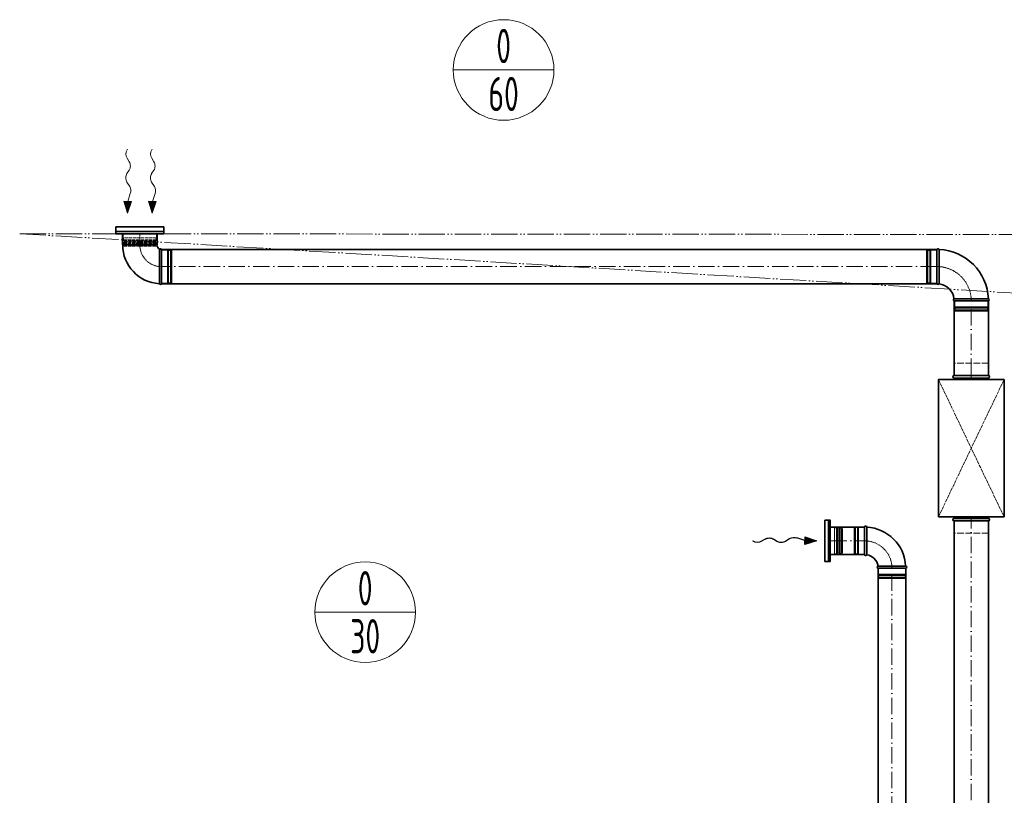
# Model space of a CAD drawing. Header units: millimetres. Extents: x -118717 to 8962, y 22910 to 145283.
# Tile 181 of 193: x 867 to 4456, y 77274 to 80103. Entities that reach past the tile are written whole.
import ezdxf
from ezdxf.enums import TextEntityAlignment as Align

# ---------------------------------------------------------------- set-up
doc = ezdxf.new("R2010")
doc.units = ezdxf.units.MM
for name, pattern in [('ACAD_ISO02W100', [15, 12, -3]), ('ACAD_ISO05W100', [33, 24, -3, 0, -3, 0, -3]), ('ACAD_ISO10W100', [18, 12, -3, 0, -3])]:
    doc.linetypes.add(name, pattern=pattern)
for name, color, linetype, lineweight in [('VZT_05 ETA (ODVOD) - OBRYS', 6, 'Continuous', 35), ('VZT_06 ETA (ODVOD) - OSA', 6, 'ACAD_ISO10W100', 5), ('VZT_30 DISTRIBUČNÍ PRVKY - OBRYS', 1, 'Continuous', 35), ('VZT_33 DISTRIBUČNÍ PRVKY - SKRYTÉ', 8, 'ACAD_ISO02W100', 5), ('VZT_35 TLUMIČE HLUKU - OBRYS', 1, 'Continuous', 35), ('VZT_36 TLUMIČE HLUKU - OSA', 1, 'ACAD_ISO10W100', 5), ('VZT_37 TLUMIČE HLUKU - DETAIL', 8, 'ACAD_ISO02W100', 5), ('VZT_50 POPIS - OBECNE', 7, 'Continuous', 13), ('VZT_52 POPIS - DISTRIBUCE', 7, 'Continuous', 5), ('VZT_POŽADAVKY NA STAVBU - PODHLEDY', 4, 'ACAD_ISO05W100', 5)]:
    doc.layers.add(name, color=color, linetype=linetype, lineweight=lineweight)
doc.layers.add('VZT_07 ETA (ODVOD) - NETISK', color=8, linetype='ACAD_ISO02W100', lineweight=5, plot=False)
doc.layers.add('VZT_39 TLUMIČE HLUKU - NETISK', color=8, linetype='ACAD_ISO02W100', lineweight=5, plot=False)
doc.styles.add('JS', font='isocp.shx', dxfattribs={"width": 0.6, "height": 125})

msp = doc.modelspace()

# ---------------------------------------------------------------- linework, layer by layer
at = {"lineweight": 13}
for p, q in [((1258.1, 79628), (1259.9, 79631.1)), ((1348.1, 79628), (1349.9, 79631.1))]:
    msp.add_line(p, q, dxfattribs=at)
at = {"color": 0, "lineweight": 13}
for p, q in [((1266.3, 79584.9), (1258.2, 79597.9)), ((1356.3, 79584.9), (1348.2, 79597.9)), ((1257.9, 79542), (1265.9, 79553.9)), ((1347.9, 79542), (1355.9, 79553.9)), ((1267.9, 79494.5), (1257.5, 79511)), ((1357.9, 79494.5), (1347.5, 79511)), ((1260.5, 79440.5), (1270.2, 79469.1)), ((1350.5, 79440.5), (1360.2, 79469.1)), ((1259.9, 79397.5), (1246.5, 79440.6)), ((1246.5, 79440.6), (1260.5, 79440.5)), ((1274.4, 79440.3), (1259.9, 79397.5)), ((1274.4, 79440.3), (1260.5, 79440.5)), ((1349.9, 79397.5), (1336.5, 79440.6)), ((1336.5, 79440.6), (1350.5, 79440.5)), ((1364.4, 79440.3), (1349.9, 79397.5)), ((1364.4, 79440.3), (1350.5, 79440.5))]:
    msp.add_line(p, q, dxfattribs=at)
at = {"color": 8, "lineweight": 5}
for points in [[(1365.9, 79322.5), (1243.9, 79322.5)], [(3821.3, 78251), (3836.3, 78251), (3836.3, 78154), (3821.3, 78154)], [(3821.3, 78251), (3821.3, 78154)], [(3844.2, 78250), (3844.2, 78202.5)], [(3846.9, 78248.1), (3846.9, 78202.5)], [(3850.5, 78246.4), (3850.5, 78202.5)], [(3862.2, 78247.2), (3862.2, 78202.5)], [(3862.4, 78246.3), (3866.3, 78247.7), (3866.3, 78202.5)], [(3844.2, 78155), (3844.2, 78202.5)], [(3846.9, 78157), (3846.9, 78202.5)], [(3850.5, 78158.6), (3850.5, 78202.5)], [(3862.2, 78157.9), (3862.2, 78202.5)], [(3862.4, 78158.8), (3866.3, 78157.4), (3866.3, 78202.5)]]:
    msp.add_lwpolyline(points, dxfattribs=at)
for points in [[(3836.3, 78250), (3844.2, 78250, -0.291473), (3846.6, 78248.5, -0.291473)], [(3856.2, 78254.7), (3854.8, 78248.7, 0.058981), (3854.7, 78248.1), (3854.7, 78202.5)], [(3856.2, 78254.7), (3857.6, 78248.9, -0.060863), (3857.7, 78248.3), (3857.7, 78202.5)], [(3856.2, 78150.4), (3854.8, 78156.4, -0.058981), (3854.7, 78157), (3854.7, 78202.5)], [(3856.2, 78150.4), (3857.6, 78156.1, 0.060863), (3857.7, 78156.8), (3857.7, 78202.5)], [(3836.3, 78155), (3844.2, 78155, 0.291473), (3846.6, 78156.6, 0.291473)]]:
    msp.add_lwpolyline(points, format="xyb", dxfattribs=at)
for centre, radius, start, end in [((3850.1, 78250.3), 3.88, 207.4993, 276.6735), ((3856.9, 78238.2), 10.5, 59.7176, 127.8378), ((3850.1, 78154.8), 3.88, 83.3265, 152.5007), ((3856.9, 78166.9), 10.5, 232.1622, 300.2824)]:
    msp.add_arc(centre, radius, start, end, dxfattribs=at)
at = {"color": 0, "lineweight": 13, "extrusion": (0, 0, -1)}
for centre, start_param, end_param in [((1267.7, 79613.2), 0.766537, 2.320574), ((1357.7, 79613.2), 0.766537, 2.320574), ((1256.8, 79569.5), 3.908129, 5.516649), ((1346.8, 79569.5), 3.908129, 5.516649), ((1267.1, 79526.4), 0.766537, 2.375056), ((1357.1, 79526.4), 0.766537, 2.375056), ((1258.4, 79479.1), 3.908129, 5.191299), ((1348.4, 79479.1), 3.908129, 5.191299)]:
    msp.add_ellipse(centre, major_axis=(-0.3, -21.5), ratio=0.625, start_param=start_param, end_param=end_param, dxfattribs=at)
at = {"color": 0, "lineweight": 13}
for points in [[(1274.4, 79440.3), (1246.5, 79440.6), (1259.9, 79397.5)], [(1364.4, 79440.3), (1336.5, 79440.6), (1349.9, 79397.5)]]:
    msp.add_solid(points, dxfattribs=at)
at = {"layer": 'VZT_05 ETA (ODVOD) - OBRYS'}
for p, q in [((1241.4, 79322.5), (1368.4, 79322.5)), ((1241.4, 79282.5), (1241.4, 79322.5)), ((1368.4, 79282.5), (1368.4, 79322.5)), ((1242.4, 79281.5), (1367.4, 79281.5)), ((1383.9, 79265), (1383.9, 79140)), ((4210.3, 79140), (4210.3, 79265)), ((4397.8, 79077.5), (4272.8, 79077.5)), ((3946.3, 78152.5), (3946.3, 78252.5)), ((3954.3, 78252.5), (3954.3, 78202.4)), ((4096.3, 78102.5), (3996.3, 78102.5)), ((4096.3, 78110.5), (4046.2, 78110.5))]:
    msp.add_line(p, q, dxfattribs=at)
for points in [[(1383.9, 79265), (4210.3, 79265)], [(1383.9, 79140), (4210.3, 79140)], [(4272.8, 79077.5), (4272.8, 78807.7)], [(4397.8, 79077.5), (4397.8, 78807.7)], [(4272.8, 78275.2), (4272.8, 76355.6)], [(4397.8, 78275.2), (4397.8, 76355.6)], [(3946.3, 78252.5), (3821.3, 78252.5)], [(3946.3, 78152.5), (3821.3, 78152.5)], [(3996.3, 78102.5), (3996.3, 76308.8)], [(4096.3, 78102.5), (4096.3, 76308.8)]]:
    msp.add_lwpolyline(points, dxfattribs=at)
for centre, radius, start, end in [((1242.4, 79282.5), 1, 180, 270), ((1383.9, 79281.5), 141.5, 180, 266.8631), ((1367.4, 79282.5), 1, 270, 0), ((1383.9, 79281.5), 16.5, 180, 246.1907), ((1380.1, 79263.3), 4.17, 23.4678, 132.7229), ((4214.2, 79263.3), 4.17, 21.1072, 156.5322), ((4210.3, 79077.5), 187.5, 2.3607, 87.6393), ((1380.1, 79141.6), 4.17, 200.3309, 336.5322), ((4214.2, 79141.6), 4.17, 203.4678, 329.7019), ((4210.3, 79077.5), 62.5, 6.8302, 83.1698), ((4274.5, 79081.3), 4.17, 120.2981, 246.5322), ((4396.2, 79081.3), 4.17, 293.4678, 68.8928), ((3950.3, 78252.5), 4, 0, 180), ((3946.3, 78102.5), 150, 3.0572, 86.9428), ((3950.3, 78152.5), 4, 180, 350.8522), ((3946.3, 78102.5), 50, 9.1478, 80.8522), ((3996.3, 78106.5), 4, 99.1478, 270), ((4096.3, 78106.5), 4, 270, 90)]:
    msp.add_arc(centre, radius, start, end, dxfattribs=at)
for points, knots in [([(1377.2, 79266.4), (1377.2, 79266.4), (1377.2, 79265.9), (1377.1, 79263.9), (1376.9, 79261.7), (1376.7, 79255.5), (1376.6, 79251.5), (1376.4, 79240.7), (1376.4, 79233.5), (1376.3, 79217.7), (1376.3, 79209.4), (1376.2, 79192.9), (1376.2, 79184.8), (1376.2, 79169.8), (1376.2, 79163.1), (1376.2, 79151.8), (1376.2, 79147.4), (1376.2, 79141.6), (1376.2, 79140.2), (1376.2, 79140.2)], [197.702813, 197.702813, 197.702813, 197.702813, 209.733369, 209.733369, 228.63381, 228.63381, 247.962689, 247.962689, 273.396832, 273.396832, 298.447199, 298.447199, 323.101867, 323.101867, 347.591906, 347.591906, 372.010558, 372.010558, 395.3015, 395.3015, 395.3015, 395.3015]), ([(4217.8, 79139.5), (4217.8, 79139.5), (4217.8, 79141.1), (4217.8, 79147.2), (4217.9, 79151.7), (4217.9, 79163.1), (4217.9, 79169.9), (4218, 79184.9), (4218, 79193), (4218, 79209.3), (4218, 79217.5), (4218, 79232.7), (4218, 79239.6), (4218.1, 79251.4), (4218.1, 79256.1), (4218.1, 79262.7), (4218.1, 79264.5), (4218.1, 79264.8), (4218.1, 79264.8), (4218.1, 79264.8)], [0, 0, 0, 0, 24.235852, 24.235852, 48.531845, 48.531845, 73.024415, 73.024415, 97.570898, 97.570898, 122.078339, 122.078339, 146.53579, 146.53579, 170.957495, 170.957495, 195.359468, 195.359468, 197.168246, 197.168246, 197.168246, 197.168246]), ([(4272.4, 79084.9), (4272.4, 79084.9), (4272.5, 79084.9), (4272.8, 79084.9), (4273.1, 79084.9), (4274.1, 79084.9), (4274.9, 79084.9), (4278.1, 79084.9), (4281.2, 79084.9), (4290.1, 79085), (4296.3, 79085), (4310.4, 79085.1), (4318.3, 79085.1), (4334.5, 79085.1), (4342.7, 79085.1), (4358.6, 79085.1), (4366, 79085.1), (4379.2, 79085.2), (4384.8, 79085.2), (4391.8, 79085.2), (4393.9, 79085.2), (4396.9, 79085.2), (4397.7, 79085.2), (4397.7, 79085.2)], [197.067977, 197.067977, 197.067977, 197.067977, 201.792196, 201.792196, 209.190204, 209.190204, 218.040239, 218.040239, 237.760854, 237.760854, 262.206108, 262.206108, 286.831239, 286.831239, 311.323072, 311.323072, 335.946087, 335.946087, 360.704397, 360.704397, 377.088273, 377.088273, 394.105327, 394.105327, 394.105327, 394.105327]), ([(3954.3, 78151.9), (3954.3, 78151.9), (3954.3, 78153), (3954.3, 78157.5), (3954.3, 78161), (3954.3, 78169.8), (3954.3, 78175.2), (3954.3, 78187.1), (3954.3, 78193.6), (3954.3, 78200.9), (3954.3, 78201.6), (3954.3, 78202.4)], [157.874915, 157.874915, 157.874915, 157.874915, 176.103874, 176.103874, 195.460379, 195.460379, 215.101284, 215.101284, 234.82164, 234.82164, 237.034743, 237.034743, 237.034743, 237.034743]), ([(4046.2, 78110.5), (4039.8, 78110.5), (4033.5, 78110.5), (4021.5, 78110.5), (4015.9, 78110.5), (4006.4, 78110.5), (4002.6, 78110.5), (3997.3, 78110.5), (3995.9, 78110.5), (3995.7, 78110.5), (3995.7, 78110.5), (3995.7, 78110.5)], [78.71119, 78.71119, 78.71119, 78.71119, 97.804615, 97.804615, 117.523893, 117.523893, 137.264303, 137.264303, 156.831737, 156.831737, 157.874915, 157.874915, 157.874915, 157.874915])]:
    msp.add_open_spline(points, degree=3, knots=knots, dxfattribs=at)
at = {"layer": 'VZT_06 ETA (ODVOD) - OSA', "ltscale": 0.3}
for points in [[(1304.9, 79322.5), (1304.9, 79281.5, 0.414214), (1383.9, 79202.5), (1383.9, 79202.5)], [(4210.3, 79202.5), (4210.3, 79202.5, -0.414214), (4335.3, 79077.5), (4335.3, 79077.5)], [(3946.3, 78202.5), (3946.3, 78202.5, -0.414214), (4046.3, 78102.5), (4046.3, 78102.5)]]:
    msp.add_lwpolyline(points, format="xyb", dxfattribs=at)
at = {"layer": 'VZT_06 ETA (ODVOD) - OSA', "ltscale": 5}
for points in [[(4210.3, 79202.5), (1383.9, 79202.5)], [(4335.3, 78807.7), (4335.3, 79077.5)], [(4335.3, 76355.6), (4335.3, 78275.2)], [(3821.3, 78202.5), (3946.3, 78202.5)], [(4046.3, 76308.8), (4046.3, 78102.5)]]:
    msp.add_lwpolyline(points, dxfattribs=at)
at = {"layer": 'VZT_07 ETA (ODVOD) - NETISK', "ltscale": 0.4}
for p, q in [((1383.9, 79262.5), (1405.9, 79262.5)), ((1405.9, 79262.5), (1405.9, 79142.5)), ((1405.9, 79261.5), (1409.4, 79261.5)), ((1409.4, 79263.5), (1409.4, 79141.5)), ((1409.4, 79263.5), (1409.9, 79263.5)), ((1409.9, 79263.5), (1409.9, 79141.5)), ((1409.9, 79261.5), (1416.9, 79261.5)), ((1416.9, 79263.5), (1416.9, 79141.5)), ((1416.9, 79263.5), (1417.4, 79263.5)), ((1417.4, 79263.5), (1417.4, 79141.5)), ((1417.4, 79261.5), (1417.9, 79261.5)), ((1417.9, 79262.5), (1417.9, 79142.5)), ((1417.9, 79262.5), (1421.9, 79262.5)), ((1421.9, 79262.5), (1421.9, 79142.5)), ((4172.3, 79142.5), (4172.3, 79262.5)), ((4176.3, 79262.5), (4172.3, 79262.5)), ((4176.3, 79142.5), (4176.3, 79262.5)), ((4176.8, 79261.5), (4176.3, 79261.5)), ((4176.8, 79141.5), (4176.8, 79263.5)), ((4177.3, 79263.5), (4176.8, 79263.5)), ((4177.3, 79141.5), (4177.3, 79263.5)), ((4184.3, 79261.5), (4177.3, 79261.5)), ((4184.3, 79141.5), (4184.3, 79263.5)), ((4184.8, 79263.5), (4184.3, 79263.5)), ((4184.8, 79141.5), (4184.8, 79263.5)), ((4188.3, 79261.5), (4184.8, 79261.5)), ((4188.3, 79142.5), (4188.3, 79262.5)), ((4210.3, 79262.5), (4188.3, 79262.5)), ((1383.9, 79142.5), (1405.9, 79142.5)), ((1405.9, 79143.5), (1409.4, 79143.5)), ((1409.4, 79141.5), (1409.9, 79141.5)), ((1409.9, 79143.5), (1416.9, 79143.5)), ((1416.9, 79141.5), (1417.4, 79141.5)), ((1417.4, 79143.5), (1417.9, 79143.5)), ((1417.9, 79142.5), (1421.9, 79142.5)), ((4176.3, 79142.5), (4172.3, 79142.5)), ((4176.8, 79143.5), (4176.3, 79143.5)), ((4177.3, 79141.5), (4176.8, 79141.5)), ((4184.3, 79143.5), (4177.3, 79143.5)), ((4184.8, 79141.5), (4184.3, 79141.5)), ((4188.3, 79143.5), (4184.8, 79143.5)), ((4210.3, 79142.5), (4188.3, 79142.5)), ((4275.3, 79077.5), (4275.3, 79055.5)), ((4395.3, 79077.5), (4395.3, 79055.5)), ((4396.3, 79052), (4274.3, 79052)), ((4274.3, 79052), (4274.3, 79051.5)), ((4396.3, 79051.5), (4274.3, 79051.5)), ((4396.3, 79044.5), (4274.3, 79044.5)), ((4274.3, 79044.5), (4274.3, 79044)), ((4396.3, 79044), (4274.3, 79044)), ((4395.3, 79055.5), (4275.3, 79055.5)), ((4395.3, 79043.5), (4275.3, 79043.5)), ((4275.3, 79043.5), (4275.3, 79039.5)), ((4395.3, 79039.5), (4275.3, 79039.5)), ((4276.3, 79055.5), (4276.3, 79052)), ((4276.3, 79051.5), (4276.3, 79044.5)), ((4276.3, 79044), (4276.3, 79043.5)), ((4394.3, 79055.5), (4394.3, 79052)), ((4394.3, 79051.5), (4394.3, 79044.5)), ((4394.3, 79044), (4394.3, 79043.5)), ((4395.3, 79043.5), (4395.3, 79039.5)), ((4396.3, 79052), (4396.3, 79051.5)), ((4396.3, 79044.5), (4396.3, 79044)), ((3908.3, 78251.5), (3908.3, 78153.5)), ((3908.3, 78251.5), (3912.3, 78251.5)), ((3912.3, 78251.5), (3912.3, 78153.5)), ((3912.3, 78250.5), (3912.8, 78250.5)), ((3912.8, 78252.5), (3912.8, 78152.5)), ((3912.8, 78252.5), (3913.3, 78252.5)), ((3913.3, 78252.5), (3913.3, 78152.5)), ((3913.3, 78250.5), (3920.3, 78250.5)), ((3920.3, 78252.5), (3920.3, 78152.5)), ((3920.3, 78252.5), (3920.8, 78252.5)), ((3920.8, 78252.5), (3920.8, 78152.5)), ((3920.8, 78250.5), (3924.3, 78250.5)), ((3924.3, 78251.5), (3924.3, 78153.5)), ((3924.3, 78251.5), (3946.3, 78251.5)), ((3908.3, 78153.5), (3912.3, 78153.5)), ((3912.3, 78154.5), (3912.8, 78154.5)), ((3912.8, 78152.5), (3913.3, 78152.5)), ((3913.3, 78154.5), (3920.3, 78154.5)), ((3920.3, 78152.5), (3920.8, 78152.5)), ((3920.8, 78154.5), (3924.3, 78154.5)), ((3924.3, 78153.5), (3946.3, 78153.5)), ((3997.3, 78102.5), (3997.3, 78080.5)), ((4095.3, 78102.5), (4095.3, 78080.5)), ((4096.3, 78077), (3996.3, 78077)), ((3996.3, 78077), (3996.3, 78076.5)), ((4096.3, 78076.5), (3996.3, 78076.5)), ((4096.3, 78069.5), (3996.3, 78069.5)), ((3996.3, 78069.5), (3996.3, 78069)), ((4096.3, 78069), (3996.3, 78069)), ((4095.3, 78080.5), (3997.3, 78080.5)), ((4095.3, 78068.5), (3997.3, 78068.5)), ((3997.3, 78068.5), (3997.3, 78064.5)), ((4095.3, 78064.5), (3997.3, 78064.5)), ((3998.3, 78080.5), (3998.3, 78077)), ((3998.3, 78076.5), (3998.3, 78069.5)), ((3998.3, 78069), (3998.3, 78068.5)), ((4094.3, 78080.5), (4094.3, 78077)), ((4094.3, 78076.5), (4094.3, 78069.5)), ((4094.3, 78069), (4094.3, 78068.5)), ((4095.3, 78068.5), (4095.3, 78064.5)), ((4096.3, 78077), (4096.3, 78076.5)), ((4096.3, 78069.5), (4096.3, 78069))]:
    msp.add_line(p, q, dxfattribs=at)
at = {"layer": 'VZT_30 DISTRIBUČNÍ PRVKY - OBRYS'}
for points in [[(1392.4, 79347.5), (1217.4, 79347.5), (1217.4, 79322.5), (1392.4, 79322.5)], [(3801.3, 78277.5), (3801.3, 78127.5), (3821.3, 78127.5), (3821.3, 78277.5)]]:
    msp.add_lwpolyline(points, close=True, dxfattribs=at)
for points in [[(1217.4, 79330.4), (1392.4, 79330.4)], [(3814.6, 78127.5), (3814.6, 78277.5)]]:
    msp.add_lwpolyline(points, dxfattribs=at)
at = {"layer": 'VZT_33 DISTRIBUČNÍ PRVKY - SKRYTÉ'}
for points in [[(1365.9, 79322.5), (1365.9, 79307.5), (1243.9, 79307.5), (1243.9, 79322.5)], [(1244.9, 79299.6), (1304.9, 79299.6)], [(1246.8, 79296.9), (1304.9, 79296.9)], [(1248.7, 79281.4), (1247.2, 79277.5), (1304.9, 79277.5)], [(1247.7, 79281.6), (1304.9, 79281.6)], [(1248.5, 79293.3), (1304.9, 79293.3)], [(1364.9, 79299.6), (1304.9, 79299.6)], [(1363, 79296.9), (1304.9, 79296.9)], [(1361.3, 79293.3), (1304.9, 79293.3)], [(1362.1, 79281.6), (1304.9, 79281.6)], [(1361.1, 79281.4), (1362.6, 79277.5), (1304.9, 79277.5)]]:
    msp.add_lwpolyline(points, dxfattribs=at)
for points in [[(1240.3, 79287.6), (1246.2, 79289, -0.058981), (1246.8, 79289.1), (1304.9, 79289.1)], [(1240.3, 79287.6), (1246, 79286.1, 0.060863), (1246.6, 79286.1), (1304.9, 79286.1)], [(1244.9, 79307.5), (1244.9, 79299.6, 0.291473), (1246.4, 79297.2, 0.291473)], [(1369.5, 79287.6), (1363.6, 79289, 0.058981), (1363, 79289.1), (1304.9, 79289.1)], [(1369.5, 79287.6), (1363.8, 79286.1, -0.060863), (1363.1, 79286.1), (1304.9, 79286.1)], [(1364.9, 79307.5), (1364.9, 79299.6, -0.291473), (1363.4, 79297.2, -0.291473)]]:
    msp.add_lwpolyline(points, format="xyb", dxfattribs=at)
for centre, radius, start, end in [((1256.7, 79286.9), 10.5, 142.1622, 210.2824), ((1244.6, 79293.7), 3.88, 353.3265, 62.5007), ((1365.2, 79293.7), 3.88, 117.4993, 186.6735), ((1353.1, 79286.9), 10.5, 329.7176, 37.8378)]:
    msp.add_arc(centre, radius, start, end, dxfattribs=at)
at = {"layer": 'VZT_35 TLUMIČE HLUKU - OBRYS'}
for p, q in [((4397.8, 78805.2), (4272.8, 78805.2)), ((4397.8, 78275.2), (4272.8, 78275.2))]:
    msp.add_line(p, q, dxfattribs=at)
msp.add_lwpolyline([(4215.8, 78290.2), (4215.8, 78790.2), (4454.8, 78790.2), (4454.8, 78290.2)], close=True, dxfattribs=at)
for points in [[(4397.8, 78796.2), (4272.8, 78796.2)], [(4272.8, 78796.2), (4272.8, 78790.2)], [(4397.8, 78796.2), (4397.8, 78790.2)], [(4272.8, 78284.2), (4272.8, 78290.2)], [(4397.8, 78284.2), (4272.8, 78284.2)], [(4397.8, 78284.2), (4397.8, 78290.2)]]:
    msp.add_lwpolyline(points, dxfattribs=at)
for centre, start, end in [((4272.8, 78800.7), 90, 270), ((4397.8, 78800.7), 270, 90), ((4272.8, 78279.7), 90, 270), ((4397.8, 78279.7), 270, 90)]:
    msp.add_arc(centre, 4.5, start, end, dxfattribs=at)
at = {"layer": 'VZT_36 TLUMIČE HLUKU - OSA', "ltscale": 5}
for points in [[(4335.3, 78805.2), (4335.3, 78790.2)], [(4335.3, 78275.2), (4335.3, 78290.2)]]:
    msp.add_lwpolyline(points, dxfattribs=at)
at = {"layer": 'VZT_37 TLUMIČE HLUKU - DETAIL', "lineweight": 5}
for points in [[(4215.8, 78290.2), (4454.8, 78790.2)], [(4215.8, 78790.2), (4454.8, 78290.2)]]:
    msp.add_lwpolyline(points, dxfattribs=at)
at = {"layer": 'VZT_39 TLUMIČE HLUKU - NETISK', "ltscale": 2}
for points in [[(4397.8, 78805.2), (4397.8, 78850.2), (4272.8, 78850.2), (4272.8, 78805.2)], [(4397.8, 78275.2), (4397.8, 78230.2), (4272.8, 78230.2), (4272.8, 78275.2)]]:
    msp.add_lwpolyline(points, dxfattribs=at)
at = {"layer": 'VZT_50 POPIS - OBECNE'}
msp.add_line((3540.8, 78200.7), (3537.7, 78202.5), dxfattribs=at)
at = {"layer": 'VZT_50 POPIS - OBECNE', "color": 0, "lineweight": -2}
for p, q in [((3583.9, 78209), (3570.9, 78200.8)), ((3626.8, 78200.6), (3614.9, 78208.5)), ((3674.3, 78210.6), (3657.8, 78200.2)), ((3728.3, 78203.1), (3699.7, 78212.8)), ((3728.1, 78189.2), (3728.3, 78203.1)), ((3771.3, 78202.5), (3728.1, 78189.2)), ((3728.5, 78217.1), (3728.3, 78203.1)), ((3728.5, 78217.1), (3771.3, 78202.5))]:
    msp.add_line(p, q, dxfattribs=at)
at = {"layer": 'VZT_50 POPIS - OBECNE', "color": 0, "lineweight": -2, "extrusion": (0, 0, -1)}
for centre, start_param, end_param in [((3555.6, 78210.3), 0.766537, 2.320574), ((3599.3, 78199.4), 3.908129, 5.516649), ((3642.4, 78209.7), 0.766537, 2.375056), ((3689.6, 78201), 3.908129, 5.191299)]:
    msp.add_ellipse(centre, major_axis=(21.5, -0.3), ratio=0.625, start_param=start_param, end_param=end_param, dxfattribs=at)
at = {"layer": 'VZT_50 POPIS - OBECNE', "color": 0, "lineweight": -2}
msp.add_solid([(3728.5, 78217.1), (3728.1, 78189.2), (3771.3, 78202.5)], dxfattribs=at)
at = {"layer": 'VZT_52 POPIS - DISTRIBUCE'}
for p, q in [((2447.4, 79919.6), (2814.2, 79919.6)), ((1942.8, 77942.1), (2309.6, 77942.1))]:
    msp.add_line(p, q, dxfattribs=at)
for centre in [(2630.8, 79919.6), (2126.2, 77942.1)]:
    msp.add_circle(centre, 183.4, dxfattribs=at)
at = {"layer": 'VZT_POŽADAVKY NA STAVBU - PODHLEDY', "ltscale": 4}
for q in [(5120.4, 79319.1), (5120.6, 79068.6)]:
    msp.add_line((866.9, 79322.4), q, dxfattribs=at)

# ---------------------------------------------------------------- texts
at = {"layer": 'VZT_52 POPIS - DISTRIBUCE', "ltscale": 50, "style": 'JS', "width": 0.7}
for s, p in [('0', (2630.8, 80007.1)), ('60', (2630.8, 79832.1)), ('0', (2126.2, 78029.6)), ('30', (2126.2, 77854.6))]:
    msp.add_text(s, height=125, dxfattribs=at).set_placement(p, align=Align.MIDDLE_CENTER)

doc.saveas('drawing.dxf')
